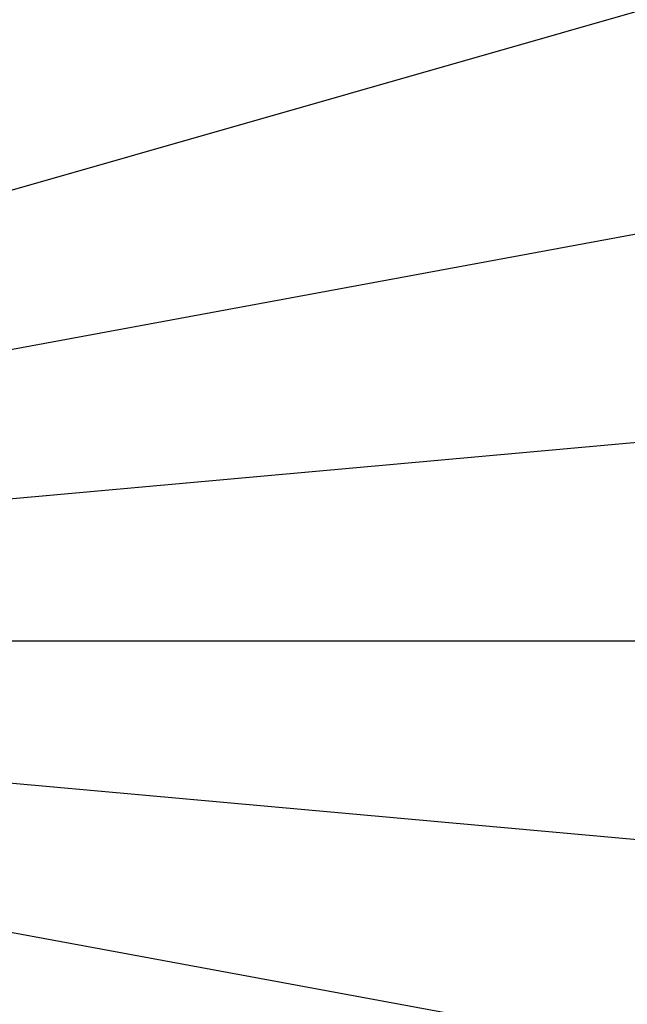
# Model space of a CAD drawing. Header units: millimetres. Extents: x -14 to 488, y -50 to 50.
# Tile 146 of 256: x 315 to 321, y -4 to 7. Entities that reach past the tile are written whole.
import ezdxf

# ---------------------------------------------------------------- set-up
doc = ezdxf.new("R2010")
doc.units = ezdxf.units.MM
doc.header["$MEASUREMENT"] = 0
doc.layers.add('Default', color=7, linetype='Continuous')

msp = doc.modelspace()

# ---------------------------------------------------------------- linework, layer by layer
at = {"layer": 'Default', "extrusion": (0.088992, -0.035231, 0.995409)}
msp.add_lwpolyline([(122.808, -279.732), (122.808, -278.041)], dxfattribs=at)
at = {"layer": 'Default'}
for points in [[(325.164, 7.834, 1.506), (297.791, 0, 1.5)], [(325.788, 5.181, 1.506), (297.791, 0, 1.5)], [(326.148, 2.558, 1.506), (297.791, 0, 1.5)], [(326.263, 0, 1.506), (297.791, 0, 1.5)], [(326.306, 0, 0.007), (297.791, 0, 0)], [(326.148, -2.558, 1.506), (297.791, 0, 1.5)], [(325.788, -5.181, 1.506), (297.791, 0, 1.5)]]:
    msp.add_polyline3d(points, dxfattribs=at)

doc.saveas('drawing.dxf')
